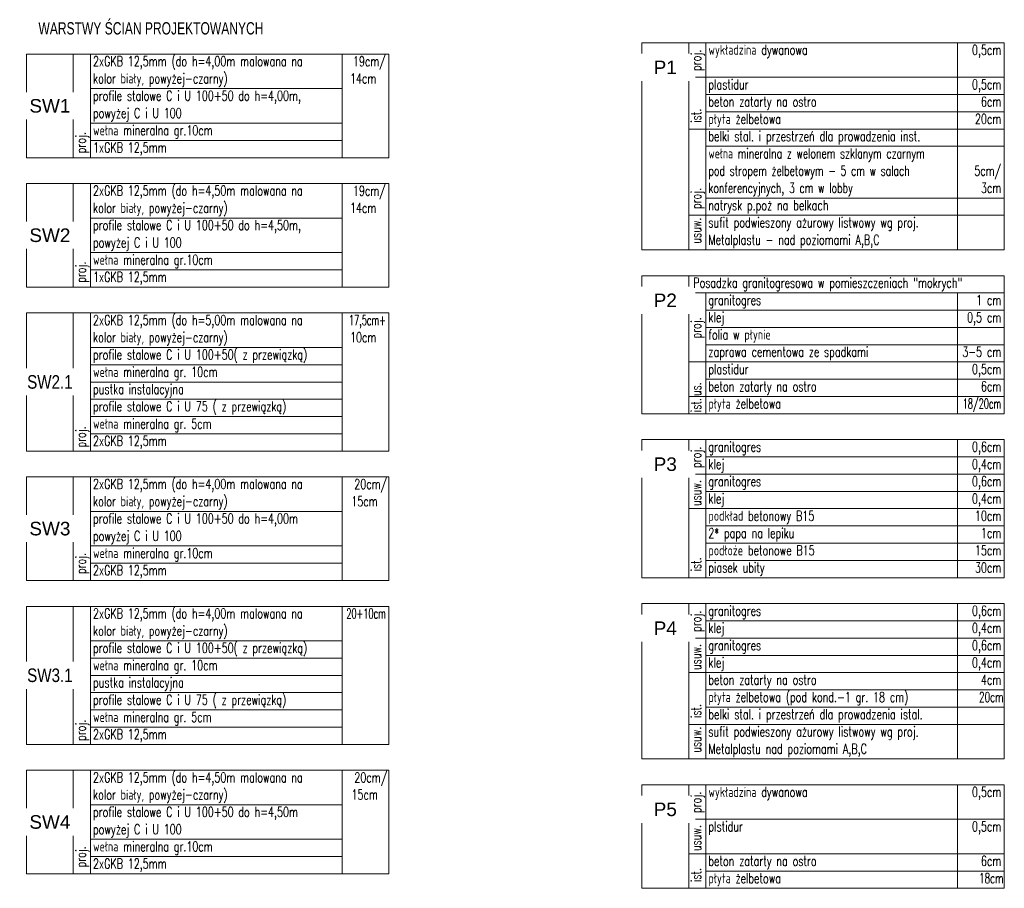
# Model space of a CAD drawing. Header units: centimetres. Extents: x -156440 to 298236, y -263599 to 81430.
# Tile 3 of 170: x -29870 to 10062, y -161242 to -126007. Entities that reach past the tile are written whole.
import ezdxf
from ezdxf.enums import TextEntityAlignment as Align

# ---------------------------------------------------------------- set-up
doc = ezdxf.new("R2010")
doc.units = ezdxf.units.CM
doc.header["$LTSCALE"] = 50
doc.layers.get('0').update_dxf_attribs({"color": 8})
for name, color, linetype in [('P1$0$ARCH_INFO_OPISY', 8, 'Continuous'), ('P2$0$ARCH_INFO_OPISY', 8, 'Continuous'), ('P3$0$ARCH_INFO_OPISY', 8, 'Continuous'), ('P4$0$ARCH_INFO_OPISY', 8, 'Continuous'), ('P5$0$ARCH_INFO_OPISY', 8, 'Continuous'), ('przegrody dla rzutów$0$ARCH_INFO_OPISY', 8, 'Continuous'), ('przegrody dla rzutów$0$RYSUNKOWE_XREF', 8, 'Continuous'), ('SW1$0$ARCH_INFO_OPISY', 8, 'Continuous'), ('SW2$0$ARCH_INFO_OPISY', 8, 'Continuous'), ('SW2_1$0$ARCH_INFO_OPISY', 8, 'Continuous'), ('SW3$0$ARCH_INFO_OPISY', 8, 'Continuous'), ('SW3_1$0$ARCH_INFO_OPISY', 8, 'Continuous'), ('SW4$0$ARCH_INFO_OPISY', 8, 'Continuous')]:
    doc.layers.add(name, color=color, linetype=linetype)
for name, color, linetype, lineweight in [('P1$0$ARCH_TABELKA', 8, 'Continuous', 5), ('P2$0$ARCH_TABELKA', 8, 'Continuous', 5), ('P3$0$ARCH_TABELKA', 8, 'Continuous', 5), ('P4$0$ARCH_TABELKA', 8, 'Continuous', 5), ('P5$0$ARCH_TABELKA', 8, 'Continuous', 5), ('SW1$0$ARCH_TABELKA', 8, 'Continuous', 5), ('SW2$0$ARCH_TABELKA', 8, 'Continuous', 5), ('SW2_1$0$ARCH_TABELKA', 8, 'Continuous', 5), ('SW3$0$ARCH_TABELKA', 8, 'Continuous', 5), ('SW3_1$0$ARCH_TABELKA', 8, 'Continuous', 5), ('SW4$0$ARCH_TABELKA', 8, 'Continuous', 5)]:
    doc.layers.add(name, color=color, linetype=linetype, lineweight=lineweight)
doc.styles.add('P1$0$Arial', font='ARIAL.TTF')
doc.styles.add('P1$0$Romans', font='Romans.shx')
doc.styles.add('P2$0$Arial', font='ARIAL.TTF')
doc.styles.add('P2$0$Romans', font='Romans.shx')
doc.styles.add('P3$0$Arial', font='ARIAL.TTF')
doc.styles.add('P3$0$Romans', font='Romans.shx')
doc.styles.add('P4$0$Arial', font='ARIAL.TTF')
doc.styles.add('P4$0$Romans', font='Romans.shx')
doc.styles.add('P5$0$Arial', font='ARIAL.TTF')
doc.styles.add('P5$0$Romans', font='Romans.shx')
doc.styles.add('przegrody dla rzutów$0$Arial', font='ARIAL.TTF')
doc.styles.add('SW1$0$Arial', font='ARIAL.TTF')
doc.styles.add('SW1$0$Romans', font='Romans.shx')
doc.styles.add('SW2$0$Arial', font='ARIAL.TTF')
doc.styles.add('SW2$0$Romans', font='Romans.shx')
doc.styles.add('SW2_1$0$Arial', font='ARIAL.TTF')
doc.styles.add('SW2_1$0$Romans', font='Romans.shx')
doc.styles.add('SW3$0$Arial', font='ARIAL.TTF')
doc.styles.add('SW3$0$Romans', font='Romans.shx')
doc.styles.add('SW3_1$0$Arial', font='ARIAL.TTF')
doc.styles.add('SW3_1$0$Romans', font='Romans.shx')
doc.styles.add('SW4$0$Arial', font='ARIAL.TTF')
doc.styles.add('SW4$0$Romans', font='Romans.shx')

# ---------------------------------------------------------------- blocks, each defined once
blk = doc.blocks.new('SW1')
at = {"layer": 'SW1$0$ARCH_TABELKA'}
blk.add_line((-44422, 4633.3), (-44422, 4213.3), dxfattribs=at)
for points in [[(-44232, 4213.3), (-45702, 4213.3), (-45702, 4633.3), (-44232, 4633.3), (-44232, 4213.3)], [(-45512, 4633.3), (-45512, 4213.3)], [(-45442, 4633.3), (-45442, 4213.3)], [(-45442, 4493.3), (-44422, 4493.3)], [(-45442, 4353.3), (-44422, 4353.3)], [(-45442, 4283.3), (-44422, 4283.3)]]:
    blk.add_lwpolyline(points, dxfattribs=at)
at = {"layer": 'SW1$0$ARCH_INFO_OPISY', "color": 191, "style": 'SW1$0$Romans', "width": 0.7}
for s, p in [('2xGKB 12,5mm (do h=4,00m malowana na ', (-45431.9, 4584.4)), ('kolor biały, powyżej-czarny)', (-45431.9, 4514.4)), ('14cm', (-44389.6, 4514.4)), ('profile stalowe C i U 100+50 do h=4,00m,', (-45431.9, 4444.4)), ('powyżej C i U 100', (-45432, 4374)), ('wełna mineralna gr.10cm ', (-45432, 4304)), ('1xGKB 12,5mm  ', (-45431.9, 4234.4))]:
    blk.add_text(s, height=40.5, dxfattribs=at).set_placement(p)
blk.add_text('19cm/', height=40.5, dxfattribs=at).set_placement((-44244.3, 4584), align=Align.RIGHT)
blk.add_text('proj.', height=40.5, rotation=90, dxfattribs=at).set_placement((-45461.8, 4230.8))
at = {"layer": 'SW1$0$ARCH_INFO_OPISY', "color": 191, "insert": (-45607, 4423.3), "char_height": 55, "width": 190, "attachment_point": 5, "style": 'SW1$0$Arial', "bg_fill": 2}
blk.add_mtext('SW1', dxfattribs=at)
blk = doc.blocks.new('SW2')
at = {"layer": 'SW2$0$ARCH_TABELKA'}
blk.add_line((-44422, 4633.3), (-44422, 4213.3), dxfattribs=at)
for points in [[(-44232, 4213.3), (-45702, 4213.3), (-45702, 4633.3), (-44232, 4633.3), (-44232, 4213.3)], [(-45512, 4633.3), (-45512, 4213.3)], [(-45442, 4633.3), (-45442, 4213.3)], [(-45442, 4493.3), (-44422, 4493.3)], [(-45442, 4353.3), (-44422, 4353.3)], [(-45442, 4283.3), (-44422, 4283.3)]]:
    blk.add_lwpolyline(points, dxfattribs=at)
at = {"layer": 'SW2$0$ARCH_INFO_OPISY', "color": 191, "style": 'SW2$0$Romans', "width": 0.7}
for s, p in [('2xGKB 12,5mm (do h=4,50m malowana na ', (-45431.9, 4584.4)), ('kolor biały, powyżej-czarny)', (-45431.9, 4514.4)), ('14cm', (-44389.6, 4514.4)), ('profile stalowe C i U 100+50 do h=4,50m,', (-45431.9, 4444.4)), ('powyżej C i U 100', (-45432, 4374)), ('wełna mineralna gr.10cm ', (-45432, 4304)), ('1xGKB 12,5mm  ', (-45431.9, 4234.4))]:
    blk.add_text(s, height=40.5, dxfattribs=at).set_placement(p)
blk.add_text('19cm/', height=40.5, dxfattribs=at).set_placement((-44244.3, 4584), align=Align.RIGHT)
blk.add_text('proj.', height=40.5, rotation=90, dxfattribs=at).set_placement((-45461.8, 4230.8))
at = {"layer": 'SW2$0$ARCH_INFO_OPISY', "color": 191, "insert": (-45607, 4423.3), "char_height": 55, "width": 190, "attachment_point": 5, "style": 'SW2$0$Arial', "bg_fill": 2}
blk.add_mtext('SW2', dxfattribs=at)
blk = doc.blocks.new('SW4')
at = {"layer": 'SW4$0$ARCH_TABELKA'}
blk.add_line((-44422, 4633.3), (-44422, 4213.3), dxfattribs=at)
for points in [[(-44232, 4213.3), (-45702, 4213.3), (-45702, 4633.3), (-44232, 4633.3), (-44232, 4213.3)], [(-45512, 4633.3), (-45512, 4213.3)], [(-45442, 4633.3), (-45442, 4213.3)], [(-45442, 4493.3), (-44422, 4493.3)], [(-45442, 4353.3), (-44422, 4353.3)], [(-45442, 4283.3), (-44422, 4283.3)]]:
    blk.add_lwpolyline(points, dxfattribs=at)
at = {"layer": 'SW4$0$ARCH_INFO_OPISY', "color": 191, "style": 'SW4$0$Romans', "width": 0.7}
for s, p in [('2xGKB 12,5mm (do h=4,50m malowana na ', (-45431.9, 4584.4)), ('kolor biały, powyżej-czarny)', (-45431.9, 4514.4)), ('15cm', (-44383.8, 4514.4)), ('profile stalowe C i U 100+50 do h=4,50m', (-45431.9, 4444.4)), ('powyżej C i U 100', (-45432, 4374)), ('wełna mineralna gr.10cm', (-45432, 4304)), ('2xGKB 12,5mm  ', (-45431.9, 4234.4))]:
    blk.add_text(s, height=40.5, dxfattribs=at).set_placement(p)
blk.add_text('20cm/', height=40.5, dxfattribs=at).set_placement((-44238.4, 4584), align=Align.RIGHT)
blk.add_text('proj.', height=40.5, rotation=90, dxfattribs=at).set_placement((-45461.8, 4239.1))
at = {"layer": 'SW4$0$ARCH_INFO_OPISY', "color": 191, "insert": (-45607, 4423.3), "char_height": 55, "width": 190, "attachment_point": 5, "style": 'SW4$0$Arial', "bg_fill": 2}
blk.add_mtext('SW4', dxfattribs=at)
blk = doc.blocks.new('P1')
at = {"layer": 'P1$0$ARCH_TABELKA'}
blk.add_line((-38222, 4633.3), (-38222, 3793.3), dxfattribs=at)
blk.add_lwpolyline([(-39502, 4633.3), (-38032, 4633.3), (-38032, 3793.3), (-39502, 3793.3)], close=True, dxfattribs=at)
for points in [[(-39312, 4633.3), (-39312, 3793.3)], [(-39242, 4633.3), (-39242, 3793.3)], [(-39312, 4493.3), (-38032, 4493.3)], [(-39242, 4423.3), (-38032, 4423.3)], [(-39242, 4353.3), (-38032, 4353.3)], [(-39312, 4283.3), (-38032, 4283.3)], [(-39242, 4213.3), (-38032, 4213.3)], [(-39242, 4003.3), (-38032, 4003.3)], [(-39312, 3933.3), (-38032, 3933.3)], [(-39242, 3793.3), (-38032, 3793.3)]]:
    blk.add_lwpolyline(points, dxfattribs=at)
at = {"layer": 'P1$0$ARCH_INFO_OPISY', "color": 191, "style": 'P1$0$Romans'}
for s, width, p in [('wykładzina dywanowa ', 0.7, (-39231.9, 4584.4)), ('plastidur', 0.7, (-39232, 4444)), ('beton zatarty na ostro', 0.7, (-39232, 4374)), ('płyta żelbetowa', 0.7, (-39232, 4304)), ('belki stal. i przestrzeń dla prowadzenia inst.', 0.7, (-39232, 4234)), ('wełna mineralna z welonem szklanym czarnym', 0.68, (-39232, 4164)), ('pod stropem żelbetowym - 5 cm w salach  ', 0.68, (-39232, 4094)), ('konferencyjnych, 3 cm w lobby', 0.68, (-39232, 4024)), ('natrysk p.poż na belkach', 0.7, (-39232, 3954)), ('sufit podwieszony ażurowy listwowy wg proj. ', 0.7, (-39232, 3884)), ('Metalplastu - nad poziomami A,B,C', 0.7, (-39232, 3814))]:
    blk.add_text(s, height=40.5, dxfattribs=dict(at, width=width)).set_placement(p)
at = {"layer": 'P1$0$ARCH_INFO_OPISY', "color": 191, "style": 'P1$0$Romans', "width": 0.7}
for s, p in [('proj.', (-39261.8, 4518.5)), ('proj.', (-39261.8, 4518.5)), ('ist.', (-39261.8, 4308.5)), ('proj.', (-39261.8, 3958.5)), ('usuw.', (-39261.8, 3818.5))]:
    blk.add_text(s, height=40.5, rotation=90, dxfattribs=at).set_placement(p)
for s, p in [('0,5cm', (-38044.3, 4584)), ('0,5cm', (-38044.3, 4444)), ('6cm', (-38044.3, 4374)), ('20cm', (-38044.3, 4304)), ('5cm/', (-38044.3, 4094)), ('3cm', (-38044.3, 4024))]:
    blk.add_text(s, height=40.5, dxfattribs=at).set_placement(p, align=Align.RIGHT)
at = {"layer": 'P1$0$ARCH_INFO_OPISY', "color": 191, "insert": (-39407, 4533.3), "char_height": 55, "width": 190, "attachment_point": 5, "style": 'P1$0$Arial', "bg_fill": 2}
blk.add_mtext('P1', dxfattribs=at)
blk = doc.blocks.new('P2')
at = {"layer": 'P2$0$ARCH_TABELKA'}
blk.add_line((-38222, 3688.3), (-38222, 3198.3), dxfattribs=at)
blk.add_lwpolyline([(-39502, 3758.3), (-38032, 3758.3), (-38032, 3198.3), (-39502, 3198.3)], close=True, dxfattribs=at)
for points in [[(-39312, 3758.3), (-39312, 3198.3)], [(-39242, 3758.3), (-38032, 3758.3)], [(-39312, 3688.3), (-38032, 3688.3)], [(-39242, 3688.3), (-39242, 3198.3)], [(-39242, 3618.3), (-38032, 3618.3)], [(-39242, 3548.3), (-38032, 3548.3)], [(-39242, 3478.3), (-38032, 3478.3)], [(-39312, 3408.3), (-38032, 3408.3)], [(-39242, 3338.3), (-38032, 3338.3)], [(-39312, 3268.3), (-38032, 3268.3)], [(-39242, 3268.3), (-38032, 3268.3)], [(-39242, 3198.3), (-38032, 3198.3)]]:
    blk.add_lwpolyline(points, dxfattribs=at)
at = {"layer": 'P2$0$ARCH_INFO_OPISY', "color": 191, "style": 'P2$0$Romans', "width": 0.7}
for s, p in [('Posadzka granitogresowa w pomieszczeniach "mokrych"', (-39293.4, 3709.4)), ('granitogres', (-39231.9, 3639.4)), ('klej', (-39231.9, 3569.4)), ('folia w płynie', (-39231.9, 3499.4)), ('zaprawa cementowa ze spadkami', (-39231.9, 3429.4)), ('plastidur', (-39232, 3359)), ('beton zatarty na ostro', (-39232, 3289)), ('płyta żelbetowa', (-39232, 3219))]:
    blk.add_text(s, height=40.5, dxfattribs=at).set_placement(p)
at = {"layer": 'P2$0$ARCH_INFO_OPISY', "color": 191, "style": 'P2$0$Romans'}
for s, width, p in [('1 cm', 0.7, (-38044.3, 3639)), ('0,5 cm', 0.7, (-38044.3, 3569)), ('3-5 cm', 0.7, (-38044.3, 3429)), ('0,5cm', 0.7, (-38044.3, 3359)), ('6cm', 0.7, (-38044.3, 3289)), ('18/20cm', 0.6, (-38044.3, 3219))]:
    blk.add_text(s, height=40.5, dxfattribs=dict(at, width=width)).set_placement(p, align=Align.RIGHT)
at = {"layer": 'P2$0$ARCH_INFO_OPISY', "color": 191, "style": 'P2$0$Romans', "width": 0.7}
for s, p in [('proj.', (-39261.8, 3503.5)), ('us.', (-39261.8, 3270.3)), ('ist.', (-39261.8, 3204.5))]:
    blk.add_text(s, height=40.5, rotation=90, dxfattribs=at).set_placement(p)
at = {"layer": 'P2$0$ARCH_INFO_OPISY', "color": 191, "insert": (-39407, 3658.3), "char_height": 55, "width": 190, "attachment_point": 5, "style": 'P2$0$Arial', "bg_fill": 2}
blk.add_mtext('P2', dxfattribs=at)
blk = doc.blocks.new('P3')
at = {"layer": 'P3$0$ARCH_TABELKA'}
blk.add_line((-38222, 3373.3), (-38222, 2813.3), dxfattribs=at)
blk.add_lwpolyline([(-39502, 3373.3), (-38032, 3373.3), (-38032, 2813.3), (-39502, 2813.3)], close=True, dxfattribs=at)
for points in [[(-39312, 3373.3), (-39312, 2813.3)], [(-39242, 3373.3), (-39242, 2813.3)], [(-39242, 3303.3), (-38032, 3303.3)], [(-39312, 3233.3), (-38032, 3233.3)], [(-39242, 3163.3), (-38032, 3163.3)], [(-39312, 3093.3), (-38032, 3093.3)], [(-39242, 3093.3), (-38032, 3093.3)], [(-39242, 3023.3), (-38032, 3023.3)], [(-39242, 2953.3), (-38032, 2953.3)], [(-39242, 2883.3), (-38032, 2883.3)], [(-39242, 2813.3), (-38032, 2813.3)]]:
    blk.add_lwpolyline(points, dxfattribs=at)
at = {"layer": 'P3$0$ARCH_INFO_OPISY', "color": 191, "style": 'P3$0$Romans', "width": 0.7}
for s, p in [('granitogres', (-39232, 3324)), ('klej', (-39232, 3254)), ('granitogres', (-39232, 3184)), ('klej', (-39232, 3114)), ('podkład betonowy B15', (-39232, 3044)), ('2* papa na lepiku', (-39232, 2974)), ('podłoże betonowe B15', (-39232, 2904)), ('piasek ubity', (-39232, 2834))]:
    blk.add_text(s, height=40.5, dxfattribs=at).set_placement(p)
for s, p in [('0,6cm', (-38044.3, 3324)), ('0,4cm', (-38044.3, 3254)), ('0,6cm', (-38044.3, 3184)), ('0,4cm', (-38044.3, 3114)), ('10cm', (-38044.3, 3044)), ('1cm', (-38044.3, 2974)), ('15cm', (-38044.3, 2904)), ('30cm', (-38044.3, 2834))]:
    blk.add_text(s, height=40.5, dxfattribs=at).set_placement(p, align=Align.RIGHT)
for s, p in [('proj.', (-39261.8, 3258.5)), ('usuw.', (-39261.8, 3104.1)), ('ist.', (-39261.8, 2838.5))]:
    blk.add_text(s, height=40.5, rotation=90, dxfattribs=at).set_placement(p)
at = {"layer": 'P3$0$ARCH_INFO_OPISY', "color": 191, "insert": (-39407, 3273.3), "char_height": 55, "width": 190, "attachment_point": 5, "style": 'P3$0$Arial', "bg_fill": 2}
blk.add_mtext('P3', dxfattribs=at)
blk = doc.blocks.new('P4')
at = {"layer": 'P4$0$ARCH_TABELKA'}
blk.add_line((-38222, 2638.3), (-38222, 2008.3), dxfattribs=at)
blk.add_lwpolyline([(-39502, 2638.3), (-38032, 2638.3), (-38032, 2008.3), (-39502, 2008.3)], close=True, dxfattribs=at)
for points in [[(-39312, 2638.3), (-39312, 2008.3)], [(-39242, 2638.3), (-39242, 2008.3)], [(-39242, 2568.3), (-38032, 2568.3)], [(-39312, 2498.3), (-38032, 2498.3)], [(-39242, 2428.3), (-38032, 2428.3)], [(-39312, 2358.3), (-38032, 2358.3)], [(-39242, 2288.3), (-38032, 2288.3)], [(-39242, 2218.3), (-38032, 2218.3)], [(-39312, 2148.3), (-38032, 2148.3)], [(-39312, 2008.3), (-38032, 2008.3)], [(-39242, 2008.3), (-38032, 2008.3)]]:
    blk.add_lwpolyline(points, dxfattribs=at)
at = {"layer": 'P4$0$ARCH_INFO_OPISY', "color": 191, "style": 'P4$0$Romans', "width": 0.7}
for s, p in [('proj.', (-39261.8, 2523.5)), ('usuw.', (-39261.8, 2369.1)), ('ist.', (-39261.8, 2173.5)), ('usuw.', (-39261.8, 2033.5))]:
    blk.add_text(s, height=40.5, rotation=90, dxfattribs=at).set_placement(p)
for s, p in [('granitogres', (-39232, 2589)), ('klej', (-39232, 2519)), ('granitogres', (-39232, 2449)), ('klej', (-39232, 2379)), ('beton zatarty na ostro', (-39232, 2309)), ('płyta żelbetowa (pod kond.-1 gr. 18 cm)', (-39232, 2239)), ('belki stal. i przestrzeń dla prowadzenia istal.', (-39232, 2169)), ('sufit podwieszony ażurowy listwowy wg proj. ', (-39232, 2099)), ('Metalplastu nad poziomami A,B,C', (-39232, 2029))]:
    blk.add_text(s, height=40.5, dxfattribs=at).set_placement(p)
at = {"layer": 'P4$0$ARCH_INFO_OPISY', "color": 191, "style": 'P4$0$Romans'}
for s, width, p in [('0,6cm', 0.7, (-38044.3, 2589)), ('0,4cm', 0.7, (-38044.3, 2519)), ('0,6cm', 0.7, (-38044.3, 2449)), ('0,4cm', 0.7, (-38044.3, 2379)), ('4cm', 0.7, (-38044.3, 2309)), ('20cm', 0.65, (-38035.2, 2239))]:
    blk.add_text(s, height=40.5, dxfattribs=dict(at, width=width)).set_placement(p, align=Align.RIGHT)
at = {"layer": 'P4$0$ARCH_INFO_OPISY', "color": 191, "insert": (-39407, 2538.3), "char_height": 55, "width": 190, "attachment_point": 5, "style": 'P4$0$Arial', "bg_fill": 2}
blk.add_mtext('P4', dxfattribs=at)
blk = doc.blocks.new('P5')
at = {"layer": 'P5$0$ARCH_TABELKA'}
blk.add_line((-38222, 2638.3), (-38222, 2218.3), dxfattribs=at)
blk.add_lwpolyline([(-39502, 2638.3), (-38032, 2638.3), (-38032, 2218.3), (-39502, 2218.3)], close=True, dxfattribs=at)
for points in [[(-39312, 2638.3), (-39312, 2218.3)], [(-39242, 2638.3), (-39242, 2218.3)], [(-39312, 2498.3), (-38032, 2498.3)], [(-39312, 2358.3), (-38032, 2358.3)], [(-39242, 2288.3), (-38032, 2288.3)], [(-39312, 2218.3), (-38032, 2218.3)], [(-39312, 2218.3), (-38032, 2218.3)], [(-39242, 2218.3), (-38032, 2218.3)], [(-39242, 2218.3), (-38032, 2218.3)]]:
    blk.add_lwpolyline(points, dxfattribs=at)
at = {"layer": 'P5$0$ARCH_INFO_OPISY', "color": 191, "style": 'P5$0$Romans', "width": 0.7}
for s, p in [('wykładzina dywanowa', (-39232, 2589)), ('plstidur', (-39232, 2449)), ('beton zatarty na ostro', (-39232, 2309)), ('płyta żelbetowa', (-39232, 2239))]:
    blk.add_text(s, height=40.5, dxfattribs=at).set_placement(p)
for s, p in [('proj.', (-39261.8, 2523.5)), ('usuw.', (-39261.8, 2369.1)), ('ist.', (-39261.8, 2243.5))]:
    blk.add_text(s, height=40.5, rotation=90, dxfattribs=at).set_placement(p)
at = {"layer": 'P5$0$ARCH_INFO_OPISY', "color": 191, "style": 'P5$0$Romans'}
for s, width, p in [('0,5cm', 0.7, (-38044.3, 2589)), ('0,5cm', 0.7, (-38044.3, 2449)), ('6cm', 0.7, (-38044.3, 2309)), ('18cm', 0.65, (-38035.2, 2239))]:
    blk.add_text(s, height=40.5, dxfattribs=dict(at, width=width)).set_placement(p, align=Align.RIGHT)
at = {"layer": 'P5$0$ARCH_INFO_OPISY', "color": 191, "insert": (-39407, 2538.3), "char_height": 55, "width": 190, "attachment_point": 5, "style": 'P5$0$Arial', "bg_fill": 2}
blk.add_mtext('P5', dxfattribs=at)
blk = doc.blocks.new('SW3')
at = {"layer": 'SW3$0$ARCH_TABELKA'}
blk.add_line((-44422, 4633.3), (-44422, 4213.3), dxfattribs=at)
for points in [[(-44232, 4213.3), (-45702, 4213.3), (-45702, 4633.3), (-44232, 4633.3), (-44232, 4213.3)], [(-45512, 4633.3), (-45512, 4213.3)], [(-45442, 4633.3), (-45442, 4213.3)], [(-45442, 4493.3), (-44422, 4493.3)], [(-45442, 4353.3), (-44422, 4353.3)], [(-45442, 4283.3), (-44422, 4283.3)]]:
    blk.add_lwpolyline(points, dxfattribs=at)
at = {"layer": 'SW3$0$ARCH_INFO_OPISY', "color": 191, "style": 'SW3$0$Romans', "width": 0.7}
for s, p in [('2xGKB 12,5mm (do h=4,00m malowana na ', (-45431.9, 4584.4)), ('kolor biały, powyżej-czarny)', (-45431.9, 4514.4)), ('15cm', (-44384.4, 4514.4)), ('profile stalowe C i U 100+50 do h=4,00m', (-45431.9, 4444.4)), ('powyżej C i U 100', (-45432, 4374)), ('wełna mineralna gr.10cm', (-45432, 4304)), ('2xGKB 12,5mm  ', (-45431.9, 4234.4))]:
    blk.add_text(s, height=40.5, dxfattribs=at).set_placement(p)
blk.add_text('20cm/', height=40.5, dxfattribs=at).set_placement((-44239, 4584), align=Align.RIGHT)
blk.add_text('proj.', height=40.5, rotation=90, dxfattribs=at).set_placement((-45461.8, 4239.1))
at = {"layer": 'SW3$0$ARCH_INFO_OPISY', "color": 191, "insert": (-45607, 4423.3), "char_height": 55, "width": 190, "attachment_point": 5, "style": 'SW3$0$Arial', "bg_fill": 2}
blk.add_mtext('SW3', dxfattribs=at)
blk = doc.blocks.new('SW3_1')
at = {"layer": 'SW3_1$0$ARCH_TABELKA'}
blk.add_line((-44422, 4633.3), (-44422, 4073.3), dxfattribs=at)
for points in [[(-44232, 4073.3), (-45702, 4073.3), (-45702, 4633.3), (-44232, 4633.3), (-44232, 4073.3)], [(-45512, 4633.3), (-45512, 4073.3)], [(-45442, 4633.3), (-45442, 4073.3)], [(-45442, 4493.3), (-44422, 4493.3)], [(-45442, 4423.3), (-44422, 4423.3)], [(-45442, 4353.3), (-44422, 4353.3)], [(-45442, 4283.3), (-44422, 4283.3)], [(-45442, 4213.3), (-44422, 4213.3)], [(-45442, 4143.3), (-44422, 4143.3)]]:
    blk.add_lwpolyline(points, dxfattribs=at)
at = {"layer": 'SW3_1$0$ARCH_INFO_OPISY', "color": 191, "style": 'SW3_1$0$Romans', "width": 0.7}
for s, p in [('2xGKB 12,5mm (do h=4,00m malowana na ', (-45431.9, 4584.4)), ('kolor biały, powyżej-czarny)', (-45431.9, 4514.4)), ('profile stalowe C i U 100+50( z przewiązką) ', (-45431.9, 4444.4)), ('wełna mineralna gr. 10cm', (-45432, 4374)), ('pustka instalacyjna', (-45431.9, 4304.4)), ('profile stalowe C i U 75 ( z przewiązką) ', (-45431.9, 4234.4)), ('wełna mineralna gr. 5cm', (-45432, 4164)), ('2xGKB 12,5mm  ', (-45431.9, 4094.4))]:
    blk.add_text(s, height=40.5, dxfattribs=at).set_placement(p)
at = {"layer": 'SW3_1$0$ARCH_INFO_OPISY', "color": 191, "style": 'SW3_1$0$Romans', "width": 0.6}
blk.add_text('20+10cm', height=40.5, dxfattribs=at).set_placement((-44244.3, 4584), align=Align.RIGHT)
at = {"layer": 'SW3_1$0$ARCH_INFO_OPISY', "color": 191, "style": 'SW3_1$0$Romans', "width": 0.7}
blk.add_text('proj.', height=40.5, rotation=90, dxfattribs=at).set_placement((-45461.8, 4087.6))
at = {"layer": 'SW3_1$0$ARCH_INFO_OPISY', "color": 191, "insert": (-45607, 4353.3), "char_height": 55, "width": 190, "attachment_point": 5, "style": 'SW3_1$0$Arial', "bg_fill": 2}
blk.add_mtext('{\\W0.8;SW3.1}', dxfattribs=at)
blk = doc.blocks.new('SW2_1')
at = {"layer": 'SW2_1$0$ARCH_TABELKA'}
blk.add_line((-44422, 4633.3), (-44422, 4073.3), dxfattribs=at)
for points in [[(-44232, 4073.3), (-45702, 4073.3), (-45702, 4633.3), (-44232, 4633.3), (-44232, 4073.3)], [(-45512, 4633.3), (-45512, 4073.3)], [(-45442, 4633.3), (-45442, 4073.3)], [(-45442, 4493.3), (-44422, 4493.3)], [(-45442, 4423.3), (-44422, 4423.3)], [(-45442, 4353.3), (-44422, 4353.3)], [(-45442, 4283.3), (-44422, 4283.3)], [(-45442, 4213.3), (-44422, 4213.3)], [(-45442, 4143.3), (-44422, 4143.3)]]:
    blk.add_lwpolyline(points, dxfattribs=at)
at = {"layer": 'SW2_1$0$ARCH_INFO_OPISY', "color": 191, "style": 'SW2_1$0$Romans', "width": 0.7}
for s, p in [('2xGKB 12,5mm (do h=5,00m malowana na ', (-45431.9, 4584.4)), ('kolor biały, powyżej-czarny)', (-45431.9, 4514.4)), ('10cm', (-44389.6, 4514.4)), ('profile stalowe C i U 100+50( z przewiązką) ', (-45431.9, 4444.4)), ('wełna mineralna gr. 10cm', (-45432, 4374)), ('pustka instalacyjna', (-45431.9, 4304.4)), ('profile stalowe C i U 75 ( z przewiązką) ', (-45431.9, 4234.4)), ('wełna mineralna gr. 5cm', (-45432, 4164)), ('2xGKB 12,5mm  ', (-45431.9, 4094.4))]:
    blk.add_text(s, height=40.5, dxfattribs=at).set_placement(p)
at = {"layer": 'SW2_1$0$ARCH_INFO_OPISY', "color": 191, "style": 'SW2_1$0$Romans', "width": 0.6}
blk.add_text('17,5cm+', height=40.5, dxfattribs=at).set_placement((-44244.3, 4584), align=Align.RIGHT)
at = {"layer": 'SW2_1$0$ARCH_INFO_OPISY', "color": 191, "style": 'SW2_1$0$Romans', "width": 0.7}
blk.add_text('proj.', height=40.5, rotation=90, dxfattribs=at).set_placement((-45461.8, 4087.6))
at = {"layer": 'SW2_1$0$ARCH_INFO_OPISY', "color": 191, "insert": (-45607, 4353.3), "char_height": 55, "width": 190, "attachment_point": 5, "style": 'SW2_1$0$Arial', "bg_fill": 2}
blk.add_mtext('{\\W0.8;SW2.1}', dxfattribs=at)
blk = doc.blocks.new('przegrody dla rzutów')
at = {"layer": 'przegrody dla rzutów$0$RYSUNKOWE_XREF'}
for name, p in [('P1', (31295.7, 4595.7)), ('SW1', (35000, 4549.4)), ('SW2', (35000, 4024.4)), ('P2', (31295.7, 4525.7)), ('SW2_1', (35000, 3499.4)), ('P3', (31295.7, 4245.7)), ('SW3', (35000, 2834.4)), ('P4', (31295.7, 4315.7)), ('SW3_1', (35000, 2309.4)), ('SW4', (35000, 1644.4)), ('P5', (31295.7, 3580.7))]:
    blk.add_blockref(name, p, dxfattribs=at)
at = {"layer": 'przegrody dla rzutów$0$ARCH_INFO_OPISY', "color": 191, "style": 'przegrody dla rzutów$0$Arial', "width": 0.7}
blk.add_text('WARSTWY ŚCIAN PROJEKTOWANYCH', height=50, dxfattribs=at).set_placement((-10653.5, 9262.4))

msp = doc.modelspace()

# ---------------------------------------------------------------- block references
at = {"xscale": 10, "yscale": 10, "zscale": 10}
msp.add_blockref('przegrody dla rzutów', (77424.241, -219231.769), dxfattribs=at)

# ---------------------------------------------------------------- next in the draw order: block references
msp.add_blockref('przegrody dla rzutów', (77424.241, -219231.769), dxfattribs=at)

doc.saveas('drawing.dxf')
